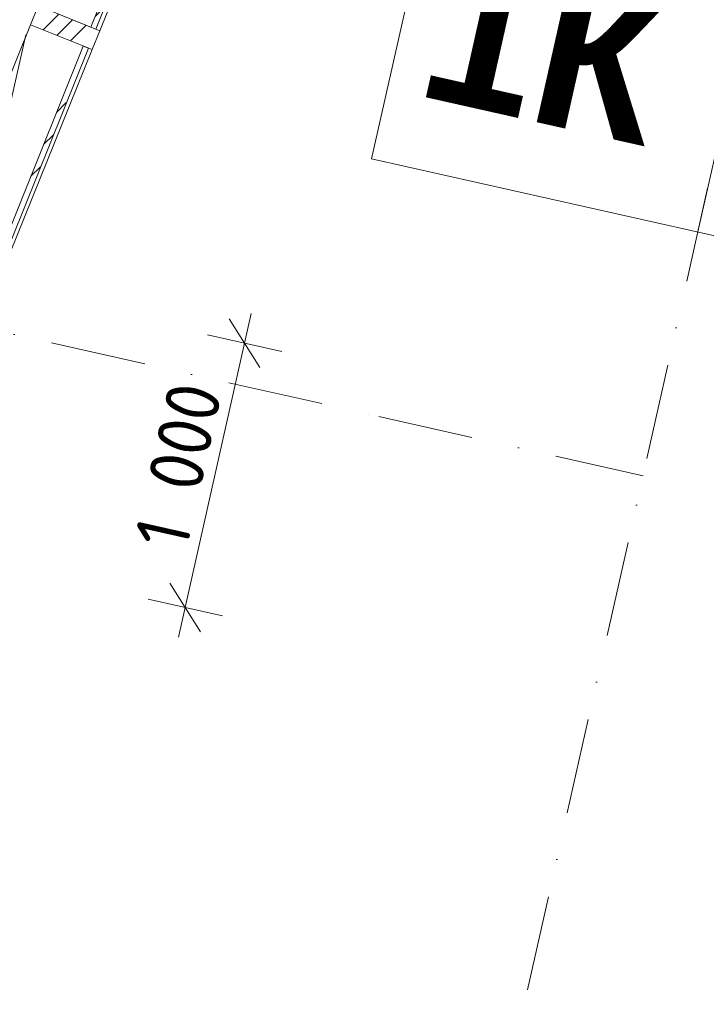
# Model space of a CAD drawing. Header units: millimetres. Extents: x -7213913 to -6930480, y 6129472 to 6353620.
# Tile 90 of 256: x -7188269 to -7185734, y 6158555 to 6162190. Entities that reach past the tile are written whole.
import ezdxf
from ezdxf.enums import TextEntityAlignment as Align

# ---------------------------------------------------------------- set-up
doc = ezdxf.new("R2010")
doc.units = ezdxf.units.MM
doc.header["$MEASUREMENT"] = 0
doc.set_wipeout_variables(frame=1)
doc.linetypes.add('Wipeout_Contour', pattern=[1000, 0, -1000])
doc.linetypes.add('Штрихпунктирная', pattern=[670.277762, 352.777767, -176.388884, 0, -141.111112])
for name, color, linetype in [('S - квартира_маркер.АР', 7, 'Continuous'), ('АР-Стены_Наружные ВИТРАЖ', 7, 'Continuous'), ('АР-Чертеж-Оси_Осевые размеры.АР', 7, 'Continuous'), ('АР-Чертеж-Размеры.АР', 7, 'Continuous')]:
    doc.layers.add(name, color=color, linetype=linetype)
for name, color, linetype, lineweight in [('S - квартира_маркер.АР_Ном._пера__1', 7, 'Continuous', 0), ('АР-Стены_Наружные ВИТРАЖ_Ном._пера__120', 7, 'Continuous', 0), ('АР-Чертеж-Оси_Осевые размеры.АР_Ном._пера__120', 7, 'Continuous', 0), ('АР-Чертеж-Размеры.АР_Ном._пера__1', 7, 'Continuous', 0)]:
    doc.layers.add(name, color=color, linetype=linetype, lineweight=lineweight)
doc.styles.add('РЎР“Р•РќР•Р\xa0Р\x98Р\xa0_РЎРўР\x98Р›Р¬_3', font='GOST_Common.ttf')
doc.styles.add('РЎР“Р•РќР•Р\xa0Р\x98Р\xa0_РЎРўР\x98Р›Р¬_5', font='GOTHIC.TTF')
doc.styles.add('РЎР“Р•РќР•Р\xa0Р\x98Р\xa0_РЎРўР\x98Р›Р¬_6', font='GOTHICB.TTF')
doc.dimstyles.new('СГЕНЕРИР_СТИЛЬ__5', dxfattribs={"dimtxt": 200, "dimasz": 142.5, "dimexe": 0.18, "dimexo": 0.0625, "dimgap": 0, "dimtad": 1, "dimdec": 0, "dimzin": 0, "dimdsep": 46, "dimtxsty": 'РЎР“Р•РќР•Р\xa0Р\x98Р\xa0_РЎРўР\x98Р›Р¬_3', "dimblk": 'ARROWHEAD_6', "dimblk1": 'ARROWHEAD_6', "dimblk2": 'ARROWHEAD_6', "dimcen": 0.09, "dimse1": 1, "dimse2": 1, "dimclrd": 7, "dimclre": 7, "dimclrt": 7, "dimazin": 0, "dimtfac": 1, "dimtdec": 4, "dimtmove": 0, "dimatfit": 3, "dimfxl": 1, "dimtolj": 1, "dimtzin": 0, "dimarcsym": 0})
pattern_1 = [(45, (-6566190.34, 6562677.8), (-176.776695, 176.776695), []), (45, (-6566225.7, 6562713.15), (-176.776695, 176.776695), []), (45, (-6566261.05, 6562748.5), (-176.776695, 176.776695), [])]

# ---------------------------------------------------------------- blocks, each defined once
blk = doc.blocks.new('labelLabPP_FlatE34FrameRed3d[96]_10', base_point=(-7186605.6, 6162931.9))
at = {"layer": 'S - квартира_маркер.АР_Ном._пера__1', "color": 7, "linetype": 'Continuous', "lineweight": 0}
for p, q in [((-7186557.3, 6163512.4), (-7186969.5, 6161676.9)), ((-7186557.3, 6163512.4), (-7183881.5, 6162911.4)), ((-7185353, 6163241.9), (-7185765.3, 6161406.4)), ((-7183881.5, 6162911.4), (-7184293.7, 6161075.9)), ((-7185491.2, 6162626.9), (-7184019.6, 6162296.4)), ((-7186685.3, 6162577.1), (-7185637.2, 6162341.7)), ((-7185629.3, 6162012), (-7184157.7, 6161681.5)), ((-7186969.5, 6161676.9), (-7184293.7, 6161075.9))]:
    blk.add_line(p, q, dxfattribs=at)
at = {"layer": 'S - квартира_маркер.АР_Ном._пера__1', "color": 7, "lineweight": 0}
for tag, height, style, p in [('TS_FLATNUMBER', 560, 'РЎР“Р•РќР•Р\xa0Р\x98Р\xa0_РЎРўР\x98Р›Р¬_6', (-7185523.3, 6162737.9)), ('TS_POSTFIXNUMROOMS', 560, 'РЎР“Р•РќР•Р\xa0Р\x98Р\xa0_РЎРўР\x98Р›Р¬_6', (-7185698.6, 6161950.2)), ('TS_LIVING_ROOM_AREA', 400, 'РЎР“Р•РќР•Р\xa0Р\x98Р\xa0_РЎРўР\x98Р›Р¬_5', (-7183983.1, 6162616.8)), ('TS_WITHOUTBALK', 400, 'РЎР“Р•РќР•Р\xa0Р\x98Р\xa0_РЎРўР\x98Р›Р¬_5', (-7184121.9, 6161998.8)), ('TS_ALLSQUARE', 400, 'РЎР“Р•РќР•Р\xa0Р\x98Р\xa0_РЎРўР\x98Р›Р¬_5', (-7184262.1, 6161374.4))]:
    blk.add_attdef(tag, text='', height=height, rotation=347.3417, dxfattribs=dict(at, style=style)).set_placement(p, align=Align.MIDDLE_RIGHT)
blk = doc.blocks.new('Навесная Стена_30_10', base_point=(-6566190.3, 6562677.8))
at = {"layer": 'АР-Стены_Наружные ВИТРАЖ_Ном._пера__120', "color": 7, "linetype": 'Continuous', "lineweight": 0, "flags": 128}
for points in [[(-7187778.4, 6163288), (-7188200.5, 6162241)], [(-7187551.1, 6163196.4), (-7187973.3, 6162149.4)], [(-7188228.6, 6162171.4), (-7188560.4, 6161348.3)], [(-7188001.3, 6162079.8), (-7188333.2, 6161256.7)]]:
    blk.add_lwpolyline(points, dxfattribs=at)
at = {"color": 254, "linetype": 'Wipeout_Contour', "lineweight": 0, "ltscale": 37871976.25917719}
blk.add_wipeout([(-7187987.2, 6162155), (-7187565.1, 6163202), (-7187583.6, 6163209.5), (-7188005.8, 6162162.5)], dxfattribs=at).dxf.layer = 'АР-Стены_Наружные ВИТРАЖ'
at = {"color": 254, "linetype": 'Wipeout_Contour', "lineweight": 0, "ltscale": 37870590.83409131}
blk.add_wipeout([(-7188347.1, 6161262.3), (-7188015.3, 6162085.4), (-7188033.8, 6162092.9), (-7188365.7, 6161269.8)], dxfattribs=at).dxf.layer = 'АР-Стены_Наружные ВИТРАЖ'
at = {"layer": 'АР-Стены_Наружные ВИТРАЖ', "linetype": 'Continuous', "lineweight": 0, "true_color": 0x000000}
h = blk.add_hatch(dxfattribs=at)
h.set_pattern_fill('АЛЮМИНИЙ_000A', color=18, style=0, pattern_type=2)
h.set_pattern_definition(pattern_1)
h.paths.add_polyline_path([(-7187987.2, 6162155), (-7187565.1, 6163202), (-7187583.6, 6163209.5), (-7188005.8, 6162162.5)])
h = blk.add_hatch(dxfattribs=at)
h.set_pattern_fill('АЛЮМИНИЙ_000A', color=18, style=0, pattern_type=2)
h.set_pattern_definition(pattern_1)
h.paths.add_polyline_path([(-7188347.1, 6161262.3), (-7188015.3, 6162085.4), (-7188033.8, 6162092.9), (-7188365.7, 6161269.8)])
at = {"layer": 'АР-Стены_Наружные ВИТРАЖ_Ном._пера__120', "color": 7, "linetype": 'Continuous', "lineweight": 0, "flags": 128}
for points in [[(-7187987.2, 6162155), (-7188005.8, 6162162.5), (-7187583.6, 6163209.5), (-7187565.1, 6163202)], [(-7188347.1, 6161262.3), (-7188365.7, 6161269.8), (-7188033.8, 6162092.9), (-7188015.3, 6162085.4)]]:
    blk.add_lwpolyline(points, close=True, dxfattribs=at)
at = {"color": 254, "linetype": 'Wipeout_Contour', "lineweight": 0, "ltscale": 37873115.8055778}
blk.add_wipeout([(-7187523.1, 6163266), (-7187750.3, 6163357.6), (-7187778.4, 6163288), (-7187551.1, 6163196.4)], dxfattribs=at).dxf.layer = 'АР-Стены_Наружные ВИТРАЖ'
at = {"color": 254, "linetype": 'Wipeout_Contour', "lineweight": 0, "ltscale": 37871575.77138364}
blk.add_wipeout([(-7187973.3, 6162149.4), (-7188200.5, 6162241), (-7188228.6, 6162171.4), (-7188001.3, 6162079.8)], dxfattribs=at).dxf.layer = 'АР-Стены_Наружные ВИТРАЖ'
at = {"color": 254, "linetype": 'Wipeout_Contour', "lineweight": 0, "ltscale": 37870344.97900934}
blk.add_wipeout([(-7188333.2, 6161256.7), (-7188560.4, 6161348.3), (-7188588.5, 6161278.7), (-7188361.3, 6161187.1)], dxfattribs=at).dxf.layer = 'АР-Стены_Наружные ВИТРАЖ'
at = {"layer": 'АР-Стены_Наружные ВИТРАЖ', "linetype": 'Continuous', "lineweight": 0, "true_color": 0x000000}
h = blk.add_hatch(dxfattribs=at)
h.set_pattern_fill('АЛЮМИНИЙ_000A', color=18, style=0, pattern_type=2)
h.set_pattern_definition(pattern_1)
h.paths.add_polyline_path([(-7187523.1, 6163266), (-7187750.3, 6163357.6), (-7187778.4, 6163288), (-7187551.1, 6163196.4)])
h = blk.add_hatch(dxfattribs=at)
h.set_pattern_fill('АЛЮМИНИЙ_000A', color=18, style=0, pattern_type=2)
h.set_pattern_definition(pattern_1)
h.paths.add_polyline_path([(-7187973.3, 6162149.4), (-7188200.5, 6162241), (-7188228.6, 6162171.4), (-7188001.3, 6162079.8)])
h = blk.add_hatch(dxfattribs=at)
h.set_pattern_fill('АЛЮМИНИЙ_000A', color=18, style=0, pattern_type=2)
h.set_pattern_definition(pattern_1)
h.paths.add_polyline_path([(-7188333.2, 6161256.7), (-7188560.4, 6161348.3), (-7188588.5, 6161278.7), (-7188361.3, 6161187.1)])
at = {"layer": 'АР-Стены_Наружные ВИТРАЖ_Ном._пера__120', "color": 7, "linetype": 'Continuous', "lineweight": 0, "flags": 128}
for points in [[(-7187523.1, 6163266), (-7187551.1, 6163196.4), (-7187778.4, 6163288), (-7187750.3, 6163357.6)], [(-7187973.3, 6162149.4), (-7188001.3, 6162079.8), (-7188228.6, 6162171.4), (-7188200.5, 6162241)], [(-7188333.2, 6161256.7), (-7188361.3, 6161187.1), (-7188588.5, 6161278.7), (-7188560.4, 6161348.3)]]:
    blk.add_lwpolyline(points, close=True, dxfattribs=at)
blk = doc.blocks.new('*D917', base_point=(-6566190.3, 6562677.8))
at = {"layer": 'АР-Чертеж-Размеры.АР_Ном._пера__1', "color": 7, "linetype": 'Continuous', "lineweight": 0, "transparency": 16777216}
for p, q in [((-7187381.9, 6160906.2), (-7187495.3, 6161085.4)), ((-7187413.9, 6161105.5), (-7187438.6, 6160995.8)), ((-7187575.8, 6161026.6), (-7187301.4, 6160965)), ((-7187438.6, 6160995.8), (-7187657.7, 6160020)), ((-7187714.5, 6160109.6), (-7187601, 6159930.4)), ((-7187795, 6160050.8), (-7187520.5, 6159989.2)), ((-7187657.7, 6160020), (-7187682.4, 6159910.3))]:
    blk.add_line(p, q, dxfattribs=at)
at = {"layer": 'АР-Чертеж-Размеры.АР_Ном._пера__1', "color": 7, "lineweight": 0, "transparency": 16777216, "insert": (-7187652.4, 6160226.2), "char_height": 200, "attachment_point": 7, "rotation": 77.3417, "style": 'РЎР“Р•РќР•Р\xa0Р\x98Р\xa0_РЎРўР\x98Р›Р¬_3'}
blk.add_mtext('\\A1;{\\pql;\\fGOST Common|b0|i0|c204|p0;\\W1.000000;1\xa0000}', dxfattribs=at)
blk = doc.blocks.new('ARROWHEAD_6')
at = {"color": 0, "linetype": 'Continuous', "lineweight": 0}
for p, q in [((-0.5, -0.5), (0.5, 0.5)), ((0, 0), (-1, 0))]:
    blk.add_line(p, q, dxfattribs=at)
blk = doc.blocks.new('Стандартный Маркер Сетки[192]_10', base_point=(-7212019.8, 6166357.6))
at = {"layer": 'АР-Чертеж-Оси_Осевые размеры.АР_Ном._пера__120', "color": 7, "linetype": 'Штрихпунктирная', "lineweight": 0}
for p, q in [((-7211044.1, 6166138.5), (-7186943.6, 6160725.6)), ((-7186943.6, 6160725.6), (-7185967.9, 6160506.5))]:
    blk.add_line(p, q, dxfattribs=at)
at = {"layer": 'АР-Чертеж-Оси_Осевые размеры.АР_Ном._пера__120', "color": 7, "lineweight": 0, "style": 'РЎР“Р•РќР•Р\xa0Р\x98Р\xa0_РЎРўР\x98Р›Р¬_5'}
blk.add_attdef('AC_MarkerText_1', text='', height=350, rotation=347.3417, dxfattribs=at).set_placement((-7212437.7, 6166648.2), align=Align.TOP_CENTER)
blk = doc.blocks.new('Стандартный Маркер Сетки[216]_10', base_point=(-7212019.8, 6166357.6))
at = {"layer": 'АР-Чертеж-Оси_Осевые размеры.АР_Ном._пера__120', "color": 7, "linetype": 'Штрихпунктирная', "lineweight": 0}
for p, q in [((-7211044.1, 6166138.5), (-7186943.6, 6160725.6)), ((-7186943.6, 6160725.6), (-7185967.9, 6160506.5))]:
    blk.add_line(p, q, dxfattribs=at)
at = {"layer": 'АР-Чертеж-Оси_Осевые размеры.АР_Ном._пера__120', "color": 7, "lineweight": 0, "style": 'РЎР“Р•РќР•Р\xa0Р\x98Р\xa0_РЎРўР\x98Р›Р¬_5'}
blk.add_attdef('AC_MarkerText_1', text='', height=350, rotation=347.3417, dxfattribs=at).set_placement((-7212437.7, 6166648.2), align=Align.TOP_CENTER)
blk = doc.blocks.new('Стандартный Маркер Сетки[222]_10', base_point=(-7177283.5, 6199173.2))
at = {"layer": 'АР-Чертеж-Оси_Осевые размеры.АР_Ном._пера__120', "color": 7, "linetype": 'Штрихпунктирная', "lineweight": 0}
blk.add_line((-7177502.7, 6198197.5), (-7192274.7, 6132425.5), dxfattribs=at)
at = {"layer": 'АР-Чертеж-Оси_Осевые размеры.АР_Ном._пера__120', "color": 7, "lineweight": 0, "style": 'РЎР“Р•РќР•Р\xa0Р\x98Р\xa0_РЎРўР\x98Р›Р¬_5'}
blk.add_attdef('AC_MarkerText_1', text='', height=350, rotation=347.3417, dxfattribs=at).set_placement((-7192533.5, 6131143.1), align=Align.TOP_CENTER)
blk = doc.blocks.new('Стандартный Маркер Сетки[226]_10', base_point=(-7179800.8, 6199738.6))
at = {"layer": 'АР-Чертеж-Оси_Осевые размеры.АР_Ном._пера__120', "color": 7, "linetype": 'Штрихпунктирная', "lineweight": 0}
blk.add_line((-7180020, 6198762.9), (-7194792, 6132990.9), dxfattribs=at)
at = {"layer": 'АР-Чертеж-Оси_Осевые размеры.АР_Ном._пера__120', "color": 7, "lineweight": 0, "style": 'РЎР“Р•РќР•Р\xa0Р\x98Р\xa0_РЎРўР\x98Р›Р¬_5'}
blk.add_attdef('AC_MarkerText_1', text='', height=350, rotation=347.3417, dxfattribs=at).set_placement((-7195050.8, 6131708.4), align=Align.TOP_CENTER)

msp = doc.modelspace()

# ---------------------------------------------------------------- block references
at = {"layer": 'S - квартира_маркер.АР', "color": 104, "linetype": 'Continuous', "lineweight": 15, "true_color": 0x029e21}
msp.add_blockref('labelLabPP_FlatE34FrameRed3d[96]_10', (-7186605.6, 6162931.9), dxfattribs=at).add_auto_attribs({'TS_POSTFIXNUMROOMS': '1К ', 'TS_FLATNUMBER': '12 ', 'TS_LIVING_ROOM_AREA': '13,97', 'TS_WITHOUTBALK': '46,44', 'TS_ALLSQUARE': '46,44'})
at = {"layer": 'АР-Стены_Наружные ВИТРАЖ', "linetype": 'Continuous', "lineweight": 0}
msp.add_blockref('Навесная Стена_30_10', (-6566190.3, 6562677.8), dxfattribs=at)

# ---------------------------------------------------------------- dimensions: what is measured, and where the dimension line sits
at = {"layer": 'АР-Чертеж-Размеры.АР', "color": 7, "linetype": 'Continuous', "lineweight": 0}
dim = msp.add_linear_dim(base=(-7187657.7, 6160020), p1=(-7187926.4, 6161105.3), p2=(-7188145.6, 6160129.6), angle=257.3417, dimstyle='СГЕНЕРИР_СТИЛЬ__5', dxfattribs=at)
dim.commit()
dim.dimension.update_dxf_attribs({"geometry": '*D917', "text_midpoint": (-7187674.8, 6160582.8), "dimtype": 160, "text_rotation": 77.3417})

# ---------------------------------------------------------------- next in the draw order: block references
at = {"layer": 'АР-Чертеж-Оси_Осевые размеры.АР', "color": 8, "linetype": 'Continuous', "lineweight": 15}
for name, p in [('Стандартный Маркер Сетки[226]_10', (-7179800.8, 6199738.6)), ('Стандартный Маркер Сетки[222]_10', (-7177283.5, 6199173.2)), ('Стандартный Маркер Сетки[192]_10', (-7212019.8, 6166357.6)), ('Стандартный Маркер Сетки[216]_10', (-7212019.8, 6166357.6))]:
    msp.add_blockref(name, p, dxfattribs=at)

doc.saveas('drawing.dxf')
